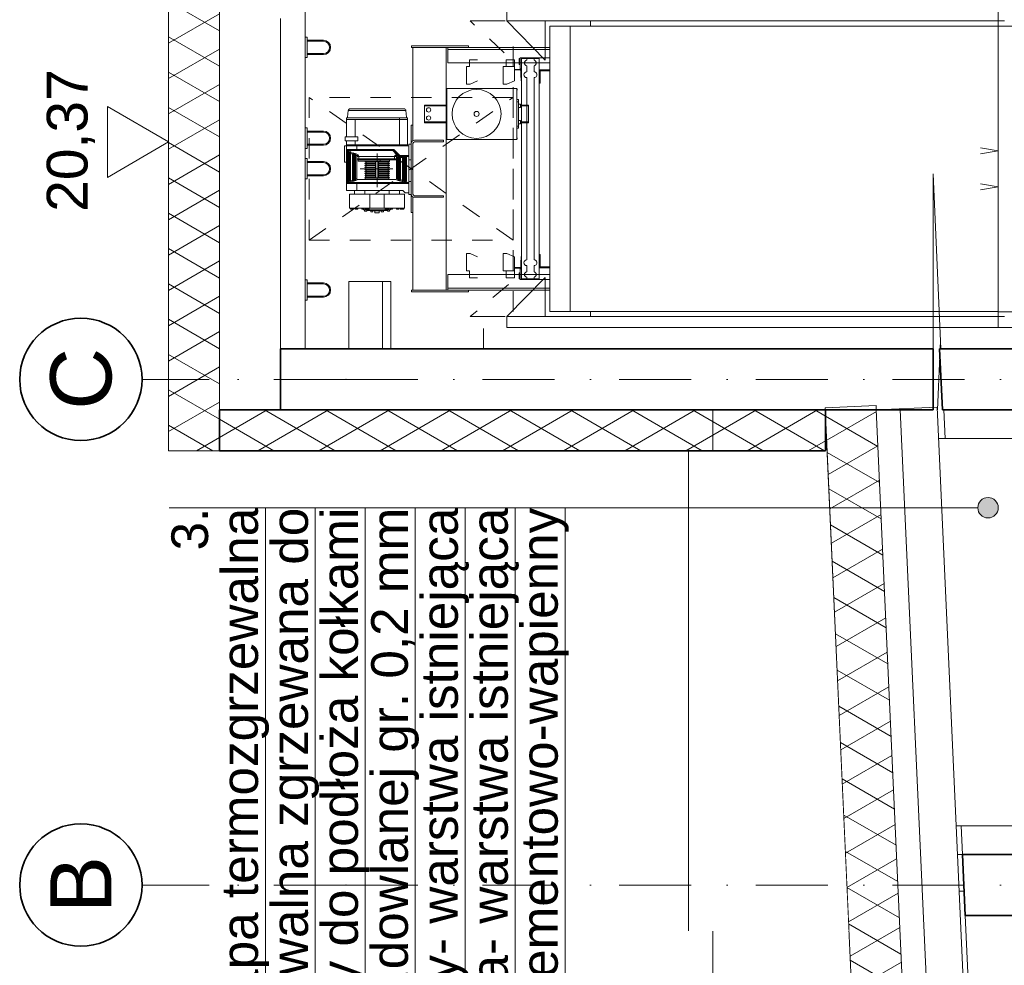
# Model space of a CAD drawing. Header units: millimetres. Extents: x -8078 to 241103, y -4319 to 602442.
# Tile 3 of 148: x 16590 to 21420, y 251738 to 256376. Entities that reach past the tile are written whole.
import ezdxf

# ---------------------------------------------------------------- set-up
doc = ezdxf.new("R2010")
doc.units = ezdxf.units.MM
doc.header["$MEASUREMENT"] = 0
doc.set_wipeout_variables(frame=1)
for name, pattern in [('DASHED', [2, 1, -1]), ('Kropki i Kreski', [6.702778, 3.527778, -1.763889, 0, -1.411111]), ('TRAZO_Y_PUNTO', [10.3, 5.15, -2.5, 0.15, -2.5]), ('Wipeout_Contour', [1000, 0, -1000])]:
    doc.linetypes.add(name, pattern=pattern)
for name, color, linetype in [('#podkład', 252, 'Continuous'), ('- A - ocieplenie', 7, 'Continuous'), ('2D - Ogólne', 7, 'Continuous'), ('2D - Rysunki i Obrazki', 7, 'Continuous'), ('Konstrukcja - Dach', 7, 'Continuous'), ('Konstrukcja - Siatka mod', 7, 'Continuous'), ('Konstrukcja - Stropy', 7, 'Continuous'), ('Konstrukcja - Ściany działowe', 7, 'Continuous'), ('Konstrukcja - Ściany nośne wew..P', 7, 'Continuous'), ('Konstrukcja - Ściany zewnętrzne', 7, 'Continuous'), ('Opisy - Etykiety', 7, 'Continuous'), ('Wymiarowanie - Ogólne', 7, 'Continuous')]:
    doc.layers.add(name, color=color, linetype=linetype)
doc.styles.add('STYL_AUTOMATYCZNY_11', font='txt')
doc.styles.add('STYL_AUTOMATYCZNY_2', font='arial.ttf')
doc.styles.add('STYL_AUTOMATYCZNY_3', font='txt')
pattern_1 = [(150, (-1702.6, 957497.23), (-75, -129.90381), []), (210, (-1702.6, 957497.23), (-75, 129.90381), [])]

# ---------------------------------------------------------------- blocks, each defined once
blk = doc.blocks.new('qqe433333')
at = {"layer": '- A - ocieplenie', "linetype": 'Continuous', "lineweight": 15}
h = blk.add_hatch(dxfattribs=at)
h.set_pattern_fill('Izolacja_miękka_0008', color=252, angle=90, style=0, pattern_type=2)
h.set_pattern_definition(pattern_1)
h.paths.add_polyline_path([(-21822.6, 675719.5), (-18850.4, 675719.5), (-18850.4, 675908.8), (-18850.9, 675919.5), (-21822.6, 675919.5)])
at = {"layer": 'Konstrukcja - Dach', "linetype": 'Continuous', "lineweight": 15}
h = blk.add_hatch(dxfattribs=at)
h.set_pattern_fill('Izolacja_miękka_0008', color=252, angle=90, style=0, pattern_type=2)
h.set_pattern_definition(pattern_1)
h.paths.add_polyline_path([(-18521.6, 668889.5), (-18521.6, 668689.5), (-18273.1, 668700.8), (-18600.9, 675919.5), (-18850.9, 675919.5), (-18531.7, 668889.5)])
at = {"layer": 'Konstrukcja - Stropy', "linetype": 'Continuous', "lineweight": 15}
h = blk.add_hatch(dxfattribs=at)
h.set_pattern_fill('Izolacja_miękka_0008', color=252, angle=90, style=0, pattern_type=2)
h.set_pattern_definition(pattern_1)
h.paths.add_polyline_path([(-21822.6, 675719.5), (-21822.6, 681669.5), (-22072.6, 681669.5), (-22072.6, 675719.5)])
at = {"layer": 'Opisy - Etykiety', "linetype": 'Continuous', "lineweight": 13}
blk.add_hatch(color=252, dxfattribs=at).paths.add_polyline_path([(-18052.8, 675390.2), (-18033.7, 675394), (-18017.5, 675404.8), (-18006.6, 675421), (-18002.8, 675440.2), (-18006.6, 675459.3), (-18017.5, 675475.5), (-18033.7, 675486.4), (-18052.8, 675490.2), (-18072, 675486.4), (-18088.2, 675475.5), (-18099, 675459.3), (-18102.8, 675440.2), (-18099, 675421), (-18088.2, 675404.8), (-18072, 675394)])
at = {"layer": '- A - ocieplenie', "color": 252, "linetype": 'Continuous', "lineweight": 35, "ltscale": 100}
for q in [(-21822.6, 675719.5), (-21522.6, 675919.5)]:
    blk.add_line((-21822.6, 675919.5), q, dxfattribs=at)
at = {"layer": '2D - Ogólne', "color": 252, "linetype": 'Continuous', "lineweight": 13, "ltscale": 100, "flags": 128}
blk.add_lwpolyline([(-19402.6, 668689.5), (-19402.6, 675919.5), (-18483.1, 675919.5), (-18151.6, 668689.5)], close=True, dxfattribs=at)
at = {"layer": '2D - Rysunki i Obrazki', "color": 252, "linetype": 'Continuous', "lineweight": 13, "ltscale": 100}
for p, q in [((-21402.6, 676219.5), (-21402.6, 677985.5)), ((-20412.6, 677881.5), (-20412.6, 677827.5)), ((-18002.6, 677827.5), (-18002.6, 677881.5)), ((-20592.6, 677827.5), (-20592.6, 677827.5)), ((-20592.6, 677827.5), (-20592.6, 677827.5)), ((-20592.6, 677827.5), (-20592.6, 677827.5)), ((-20592.6, 677827.5), (-20592.6, 677827.5)), ((-17972.6, 677827.5), (-20412.6, 677827.5)), ((-20224.6, 677635.5), (-20412.6, 677827.5)), ((-20412.6, 677827.5), (-20219.6, 677827.5)), ((-20219.6, 677827.5), (-20412.6, 677827.5)), ((-20412.6, 677827.5), (-20412.6, 677827.5)), ((-20391.6, 677827.5), (-20391.6, 677827.5)), ((-20391.6, 677827.5), (-20391.6, 677827.5)), ((-20391.6, 677827.5), (-20391.6, 677827.5)), ((-20224.6, 677635.5), (-20224.6, 677827.5)), ((-20219.6, 677827.5), (-20219.6, 677827.5)), ((-17926.6, 677802.5), (-20202.6, 677802.5)), ((-20202.6, 676402.5), (-20202.6, 677802.5)), ((-20102.6, 677802.5), (-20102.6, 676402.5)), ((-18002.6, 677827.5), (-20002.6, 677827.5)), ((-20002.6, 677827.5), (-20002.6, 677802.5)), ((-18002.6, 676377.5), (-18002.6, 677827.5)), ((-21392.6, 677747.5), (-21402.6, 677747.5)), ((-21402.6, 677747.5), (-21402.6, 677647.5)), ((-21392.6, 677747.5), (-21392.6, 677647.5)), ((-21312.6, 677732.5), (-21392.6, 677732.5)), ((-21312.6, 677727.5), (-21392.6, 677727.5)), ((-20880.6, 677705.4), (-20600.6, 677705.4)), ((-20880.6, 677697.4), (-20880.6, 677705.4)), ((-20600.6, 677705.4), (-20600.6, 677697.4)), ((-21392.6, 677667.5), (-21312.6, 677667.5)), ((-21312.6, 677662.5), (-21392.6, 677662.5)), ((-20202.6, 677697.4), (-20880.6, 677697.4)), ((-20873.6, 677697.4), (-20873.6, 677240.3)), ((-20710.6, 677697.4), (-20710.6, 676507.6)), ((-20702.6, 677621.4), (-20702.6, 677697.4)), ((-20202.6, 677687.9), (-20702.6, 677687.9)), ((-21392.6, 677647.5), (-21402.6, 677647.5)), ((-20202.6, 677621.4), (-20702.6, 677621.4)), ((-20376.3, 677637.4), (-20415.8, 677637.4)), ((-20415.8, 677637.4), (-20415.8, 677603.3)), ((-20376.3, 677533.8), (-20376.3, 677637.4)), ((-20352.5, 677643), (-20352.5, 677613)), ((-20347.5, 677643), (-20352.5, 677643)), ((-20347.5, 677613), (-20352.5, 677613)), ((-20347.5, 677646), (-20347.5, 677593)), ((-20202.6, 677646), (-20347.5, 677646)), ((-20254.6, 677643), (-20341.2, 677643)), ((-20340.6, 676562), (-20340.6, 677643)), ((-20315.6, 677643), (-20315.6, 677634.7)), ((-20315.6, 677607.3), (-20315.6, 677577.5)), ((-20279.6, 677634.7), (-20279.6, 677643)), ((-20279.6, 677577.5), (-20279.6, 677607.3)), ((-20254.6, 677643), (-20254.6, 676562)), ((-20202.6, 676559), (-20202.6, 677646)), ((-20431, 677603.3), (-20431, 677517.6)), ((-20376.3, 677603.3), (-20431, 677603.3)), ((-20376.3, 677590), (-20347.5, 677590)), ((-20376.3, 677587.5), (-20347.5, 677587.5)), ((-20347.5, 677593), (-20340.6, 677593)), ((-20345, 677585), (-20345, 677550)), ((-20342.5, 677589.6), (-20340.6, 677589.6)), ((-20342.5, 677589.6), (-20342.5, 677533)), ((-20202.6, 677588), (-20254.6, 677588)), ((-20202.6, 677583), (-20254.6, 677583)), ((-20249.5, 677523), (-20249.5, 677583)), ((-20431, 677517.6), (-20412.5, 677517.6)), ((-20376.3, 677533.8), (-20412.5, 677517.6)), ((-20345, 677550), (-20342.5, 677550)), ((-20342.5, 677533), (-20340.6, 677533)), ((-20315.6, 676655.5), (-20315.6, 677549.5)), ((-20279.6, 677549.5), (-20279.6, 676655.5)), ((-20249.5, 677523), (-20254.6, 677523)), ((-20706.6, 677496.4), (-20364.6, 677496.4)), ((-20706.6, 677246.4), (-20706.6, 677496.4)), ((-20364.6, 677496.4), (-20364.6, 677246.4)), ((-20361.6, 677494.4), (-20364.6, 677494.4)), ((-20361.6, 677488.4), (-20364.6, 677488.4)), ((-20361.6, 677488.4), (-20361.6, 677494.4)), ((-20816.6, 677414.4), (-20706.6, 677414.4)), ((-20816.6, 677414.4), (-20816.6, 677328.4)), ((-20364.6, 677441.4), (-20356.6, 677441.4)), ((-20356.6, 677431.4), (-20364.6, 677431.4)), ((-20356.6, 677301.4), (-20356.6, 677441.4)), ((-20346.6, 677419.9), (-20356.6, 677419.9)), ((-20346.6, 677419.9), (-20346.6, 677402.9)), ((-20346.6, 677414.4), (-20306.6, 677414.4)), ((-20306.6, 677414.4), (-20306.6, 677328.4)), ((-21191.5, 677387.4), (-21194.3, 677355.1)), ((-20907.9, 677387.4), (-21191.5, 677387.4)), ((-21181.5, 677396.5), (-20917.9, 677396.5)), ((-20904.9, 677355.1), (-20907.9, 677387.4)), ((-20706.6, 677410.4), (-20816.6, 677410.4)), ((-20346.6, 677402.9), (-20356.6, 677402.9)), ((-20306.6, 677410.4), (-20346.6, 677410.4)), ((-21199.6, 677351.5), (-21199.6, 677259.5)), ((-21199.6, 677351.5), (-20899.6, 677351.5)), ((-21199.6, 677344.5), (-20899.6, 677344.5)), ((-21156.6, 677344.5), (-21156.6, 677259.5)), ((-20939.6, 677351.5), (-20939.6, 677214.5)), ((-20899.6, 677351.5), (-20899.6, 677214.5)), ((-20881.6, 676888.4), (-20881.6, 677316.4)), ((-20881.6, 677316.4), (-20873.6, 677316.4)), ((-20816.6, 677332.4), (-20706.6, 677332.4)), ((-20706.6, 677328.4), (-20816.6, 677328.4)), ((-20346.6, 677339.9), (-20356.6, 677339.9)), ((-20346.6, 677322.9), (-20356.6, 677322.9)), ((-20346.6, 677322.9), (-20346.6, 677339.9)), ((-20346.6, 677332.4), (-20306.6, 677332.4)), ((-20306.6, 677328.4), (-20346.6, 677328.4)), ((-21392.6, 677302.5), (-21402.6, 677302.5)), ((-21402.6, 677302.5), (-21402.6, 677202.5)), ((-21392.6, 677302.5), (-21392.6, 677202.5)), ((-21312.6, 677287.5), (-21392.6, 677287.5)), ((-21312.6, 677282.5), (-21392.6, 677282.5)), ((-20364.6, 677311.4), (-20356.6, 677311.4)), ((-20356.6, 677301.4), (-20364.6, 677301.4)), ((-21392.6, 677222.5), (-21312.6, 677222.5)), ((-21205.6, 677259.5), (-21205.6, 677239.5)), ((-21205.6, 677259.5), (-21144.6, 677259.5)), ((-21205.6, 677239.5), (-21144.6, 677239.5)), ((-21199.6, 676995.9), (-21199.6, 677239.5)), ((-20899.6, 677219.5), (-21199.6, 677219.5)), ((-21156.6, 677239.5), (-21156.6, 677219.5)), ((-21144.6, 677259.5), (-21144.6, 677239.5)), ((-20894.6, 676975.6), (-20894.6, 677223.6)), ((-20894.6, 677223.6), (-20881.6, 677223.6)), ((-20873.6, 676978.4), (-20873.6, 677226.4)), ((-20865.6, 677242.4), (-20723.6, 677242.4)), ((-20723.6, 677234.4), (-20865.6, 677234.4)), ((-20723.6, 677242.4), (-20723.6, 677234.4)), ((-20710.6, 676507.6), (-20710.6, 677253.4)), ((-20364.6, 677246.4), (-20706.6, 677246.4)), ((-20361.6, 677254.4), (-20364.6, 677254.4)), ((-20361.6, 677248.4), (-20364.6, 677248.4)), ((-20361.6, 677248.4), (-20361.6, 677254.4)), ((-20340.6, 676672), (-20340.6, 677253.4)), ((-21392.6, 677202.5), (-21402.6, 677202.5)), ((-21312.6, 677217.5), (-21392.6, 677217.5)), ((-21209.6, 677134.5), (-21209.6, 677214.5)), ((-21209.6, 677214.5), (-20894.6, 677214.5)), ((-21199.6, 677196.9), (-20971.7, 677196.9)), ((-21192.1, 677186.9), (-21199.6, 677186.9)), ((-20972.7, 677191.9), (-21194.6, 677191.9)), ((-21194.6, 677035.9), (-21194.6, 677191.9)), ((-21192.1, 677186.9), (-21192.1, 677191.9)), ((-21190.2, 677191.4), (-21192.1, 677191.9)), ((-21190.2, 677191.4), (-21192.1, 677186.9)), ((-21189.6, 677185.8), (-21192.1, 677186.9)), ((-21187.7, 677190.4), (-21190.2, 677191.4)), ((-21189.6, 677185.8), (-21187.7, 677190.4)), ((-21189.6, 677035.9), (-21189.6, 677185.8)), ((-21184.7, 677180.5), (-21189.6, 677185.8)), ((-21177.6, 677184.7), (-21187.7, 677190.4)), ((-21184.6, 677180.2), (-21184.6, 677041.4)), ((-21179.6, 677177.9), (-21184.6, 677177.9)), ((-21177.6, 677182.4), (-21179.6, 677177.9)), ((-21179.6, 677177.9), (-21179.6, 677043.4)), ((-21179.6, 677177.9), (-21169.6, 677173.4)), ((-21177.6, 677182.4), (-21177.6, 677184.7)), ((-21167.6, 677178), (-21177.6, 677182.4)), ((-21167.6, 677178), (-21169.6, 677173.4)), ((-21159.6, 677173.4), (-21169.6, 677173.4)), ((-21169.6, 677047.3), (-21169.6, 677173.4)), ((-21167.7, 677180.5), (-21157.7, 677178)), ((-21167.6, 677178), (-21167.7, 677180.5)), ((-21164.6, 677045.1), (-21164.6, 677175.9)), ((-21157.7, 677178), (-21159.6, 677173.4)), ((-21159.6, 677173.4), (-21159.6, 677047.3)), ((-21154.6, 677171.4), (-21159.6, 677173.4)), ((-21157.7, 677178), (-21152.8, 677175.9)), ((-21152.8, 677175.9), (-21154.6, 677171.4)), ((-21154.6, 677049.1), (-21154.6, 677171.4)), ((-21154.6, 677171.4), (-21149.6, 677165.5)), ((-21152.8, 677175.9), (-21142.7, 677170.1)), ((-21149.6, 677191.9), (-21149.6, 677214.5)), ((-20972.7, 677191.9), (-20954.1, 677172.1)), ((-20971.7, 677191.9), (-20971.7, 677196.9)), ((-20968.1, 677190.4), (-20964.6, 677193.9)), ((-20941.1, 677163.3), (-20968.1, 677190.4)), ((-20964.6, 677193.9), (-20937.5, 677166.9)), ((-20954.1, 677172.1), (-20961.5, 677167.8)), ((-20954.1, 677172.1), (-20954.2, 677172)), ((-20949.1, 677171.4), (-20954.1, 677172.1)), ((-20949.6, 677163.4), (-20954.1, 677172.1)), ((-20202.6, 676402.5), (-20202.6, 677190.5)), ((-18090.1, 677205.1), (-18002.6, 677190.5)), ((-18002.6, 677190.5), (-18090.1, 677175.9)), ((-18002.6, 676402.5), (-18002.6, 677190.5)), ((-21392.6, 677152.5), (-21402.6, 677152.5)), ((-21402.6, 677152.5), (-21402.6, 677052.5)), ((-21392.6, 677152.5), (-21392.6, 677052.5)), ((-21312.6, 677137.5), (-21392.6, 677137.5)), ((-21312.6, 677132.5), (-21392.6, 677132.5)), ((-21199.6, 677134.5), (-21209.6, 677134.5)), ((-21149.6, 677165.5), (-21149.6, 677054.2)), ((-20954.6, 677163.2), (-21149.6, 677163.2)), ((-21149.6, 677151.5), (-20954.6, 677151.5)), ((-21142.7, 677170.1), (-21142.6, 677167.8)), ((-21142.1, 677146.5), (-21142.1, 677140.5)), ((-20961.6, 677146.5), (-21142.1, 677146.5)), ((-21035.2, 677140.5), (-21142.1, 677140.5)), ((-21141.1, 677147.9), (-21139.7, 677151.5)), ((-21139.7, 677163.2), (-21139.7, 677151.5)), ((-21110.1, 677140.5), (-21110.1, 677139.3)), ((-21110.1, 677129.7), (-21110.1, 677129.3)), ((-21109.7, 677138.8), (-21106.5, 677138)), ((-21106.5, 677131), (-21109.7, 677130.1)), ((-21109.7, 677128.8), (-21106.5, 677128)), ((-21106.5, 677138), (-21056.6, 677138)), ((-21106.5, 677131), (-21056.6, 677131)), ((-21106.5, 677128), (-21056.6, 677128)), ((-21056.6, 677138), (-21056.6, 677065.5)), ((-21042.6, 677138), (-21056.6, 677138)), ((-21042.6, 677065.5), (-21042.6, 677138)), ((-21042.6, 677138), (-20992.7, 677138)), ((-21042.6, 677131), (-20992.7, 677131)), ((-21042.6, 677128), (-20992.7, 677128)), ((-21035.4, 677144.5), (-20990.1, 677144.5)), ((-21035.2, 677140.5), (-21035.2, 677146.5)), ((-21007.1, 677144.5), (-21007.1, 677146.5)), ((-20992.7, 677138), (-20989.5, 677138.8)), ((-20989.5, 677130.1), (-20992.7, 677131)), ((-20992.7, 677128), (-20989.5, 677128.8)), ((-20989.1, 677143.5), (-20990.1, 677144.5)), ((-20989.1, 677139.3), (-20989.1, 677143.5)), ((-20989.1, 677129.3), (-20989.1, 677129.7)), ((-20964.2, 677151.5), (-20964.2, 677163.2)), ((-20964.2, 677151.5), (-20963.4, 677148.6)), ((-20963.4, 677148.6), (-20961.6, 677146.5)), ((-20954.6, 677054.5), (-20954.6, 677163.4)), ((-20954.6, 677163.4), (-20949.6, 677163.4)), ((-20949.6, 677163.4), (-20949.6, 677050.8)), ((-20904.6, 677156.9), (-20944.6, 677156.9)), ((-20944.6, 677049.1), (-20944.6, 677156.9)), ((-20941.1, 677163.3), (-20937.5, 677166.9)), ((-20939.6, 677156.9), (-20939.6, 677047)), ((-20937.5, 677166.9), (-20894.6, 677166.9)), ((-20937.5, 677161.9), (-20937.5, 677166.9)), ((-20894.6, 677161.9), (-20937.5, 677161.9)), ((-20934.6, 677161.9), (-20934.6, 677049.2)), ((-20924.6, 677045.4), (-20924.6, 677161.9)), ((-20919.6, 677043.3), (-20919.6, 677156.9)), ((-20914.6, 677161.9), (-20914.6, 677035.9)), ((-20909.6, 677035.9), (-20909.6, 677161.9)), ((-20904.6, 677156.9), (-20904.6, 677040.9)), ((-20894.6, 677145.6), (-20881.6, 677145.6)), ((-21110.1, 677119.7), (-21110.1, 677119.3)), ((-21110.1, 677109.7), (-21110.1, 677109.3)), ((-21110.1, 677099.7), (-21110.1, 677099.3)), ((-21110.1, 677089.7), (-21110.1, 677089.3)), ((-21110.1, 677079.7), (-21110.1, 677079.3)), ((-21106.5, 677121), (-21109.7, 677120.1)), ((-21109.7, 677118.8), (-21106.5, 677118)), ((-21106.5, 677111), (-21109.7, 677110.1)), ((-21109.7, 677108.8), (-21106.5, 677108)), ((-21106.5, 677101), (-21109.7, 677100.1)), ((-21109.7, 677098.8), (-21106.5, 677098)), ((-21106.5, 677091), (-21109.7, 677090.1)), ((-21109.7, 677088.8), (-21106.5, 677088)), ((-21106.5, 677081), (-21109.7, 677080.1)), ((-21109.7, 677078.8), (-21106.5, 677078)), ((-21106.5, 677121), (-21056.6, 677121)), ((-21106.5, 677118), (-21056.6, 677118)), ((-21106.5, 677111), (-21056.6, 677111)), ((-21106.5, 677108), (-21056.6, 677108)), ((-21106.5, 677101), (-21056.6, 677101)), ((-21106.5, 677098), (-21056.6, 677098)), ((-21106.5, 677091), (-21056.6, 677091)), ((-21106.5, 677088), (-21056.6, 677088)), ((-21106.5, 677081), (-21056.6, 677081)), ((-21106.5, 677078), (-21056.6, 677078)), ((-21042.6, 677121), (-20992.7, 677121)), ((-21042.6, 677118), (-20992.7, 677118)), ((-21042.6, 677111), (-20992.7, 677111)), ((-21042.6, 677108), (-20992.7, 677108)), ((-21042.6, 677101), (-20992.7, 677101)), ((-21042.6, 677098), (-20992.7, 677098)), ((-21042.6, 677091), (-20992.7, 677091)), ((-21042.6, 677088), (-20992.7, 677088)), ((-21042.6, 677081), (-20992.7, 677081)), ((-21042.6, 677078), (-20992.7, 677078)), ((-20989.5, 677120.1), (-20992.7, 677121)), ((-20992.7, 677118), (-20989.5, 677118.8)), ((-20989.5, 677110.1), (-20992.7, 677111)), ((-20992.7, 677108), (-20989.5, 677108.8)), ((-20989.5, 677100.1), (-20992.7, 677101)), ((-20992.7, 677098), (-20989.5, 677098.8)), ((-20989.5, 677090.1), (-20992.7, 677091)), ((-20992.7, 677088), (-20989.5, 677088.8)), ((-20989.5, 677080.1), (-20992.7, 677081)), ((-20992.7, 677078), (-20989.5, 677078.8)), ((-20989.1, 677119.3), (-20989.1, 677119.7)), ((-20989.1, 677109.3), (-20989.1, 677109.7)), ((-20989.1, 677099.3), (-20989.1, 677099.7)), ((-20989.1, 677089.3), (-20989.1, 677089.7)), ((-20989.1, 677079.3), (-20989.1, 677079.7)), ((-20710.6, 676507.6), (-20710.6, 677085.4)), ((-21392.6, 677052.5), (-21402.6, 677052.5)), ((-21392.6, 677072.5), (-21312.6, 677072.5)), ((-21312.6, 677067.5), (-21392.6, 677067.5)), ((-20894.6, 677030.9), (-21199.6, 677030.9)), ((-21184.8, 677040.9), (-21194.6, 677040.9)), ((-21194.6, 677035.9), (-20894.6, 677035.9)), ((-21184.6, 677043.4), (-21179.6, 677043.4)), ((-21179.8, 677035.8), (-21177.9, 677036.8)), ((-21169.6, 677047.3), (-21179.6, 677043.4)), ((-21177.8, 677038.8), (-21179.6, 677043.4)), ((-21177.8, 677038.8), (-21177.9, 677036.8)), ((-21177.8, 677038.8), (-21167.8, 677042.6)), ((-21169.6, 677047.3), (-21164.6, 677047.3)), ((-21167.8, 677042.6), (-21169.6, 677047.3)), ((-21167.9, 677040.5), (-21157.9, 677042.7)), ((-21167.9, 677040.5), (-21167.8, 677042.6)), ((-21159.6, 677047.3), (-21164.6, 677045.1)), ((-21154.6, 677049.1), (-21159.6, 677047.3)), ((-21157.9, 677042.7), (-21159.6, 677047.3)), ((-21153, 677044.4), (-21157.9, 677042.7)), ((-21149.6, 677054.2), (-21154.6, 677049.1)), ((-21153, 677044.4), (-21154.6, 677049.1)), ((-21153, 677044.4), (-21143.2, 677049.5)), ((-21149.6, 676995.9), (-21149.6, 677035.9)), ((-21144.6, 677049.5), (-20959.6, 677049.5)), ((-21110.1, 677069.7), (-21110.1, 677069.3)), ((-21110.1, 677059.7), (-21110.1, 677059)), ((-21110.1, 677059), (-21108.6, 677058.3)), ((-21106.5, 677071), (-21109.7, 677070.1)), ((-21109.7, 677068.8), (-21106.5, 677068)), ((-21106.5, 677061), (-21109.7, 677060.1)), ((-21108.6, 677058.3), (-21056.6, 677058.3)), ((-21107.7, 677057.1), (-21107.2, 677052.3)), ((-21106.5, 677071), (-21056.6, 677071)), ((-21106.5, 677068), (-21056.6, 677068)), ((-21106.5, 677061), (-21056.6, 677061)), ((-20993.4, 677051), (-21105.7, 677051)), ((-21056.6, 677065.5), (-21056.6, 677058)), ((-21056.6, 677058), (-21056.1, 677057.5)), ((-21043.1, 677057.5), (-21056.1, 677057.5)), ((-21042.6, 677058), (-21043.1, 677057.5)), ((-21042.6, 677071), (-20992.7, 677071)), ((-21042.6, 677068), (-20992.7, 677068)), ((-21042.6, 677065.5), (-21042.6, 677065.5)), ((-21042.6, 677065.5), (-21042.6, 677058)), ((-21042.6, 677061), (-20992.7, 677061)), ((-21042.6, 677058.3), (-20990.6, 677058.3)), ((-20989.5, 677070.1), (-20992.7, 677071)), ((-20992.7, 677068), (-20989.5, 677068.8)), ((-20989.5, 677060.1), (-20992.7, 677061)), ((-20992, 677052.3), (-20991.5, 677057.1)), ((-20990.6, 677058.3), (-20989.1, 677059)), ((-20989.1, 677069.3), (-20989.1, 677069.7)), ((-20989.1, 677059), (-20989.1, 677059.7)), ((-20951.2, 677046.2), (-20959.6, 677049.5)), ((-20949.6, 677050.8), (-20954.6, 677054.7)), ((-20949.6, 677050.8), (-20951.2, 677046.2)), ((-20946.2, 677044.4), (-20951.2, 677046.2)), ((-20944.6, 677049.1), (-20949.6, 677050.8)), ((-20944.6, 677049.1), (-20946.2, 677044.4)), ((-20936.3, 677042.3), (-20946.2, 677044.4)), ((-20944.6, 677049.1), (-20939.6, 677047)), ((-20939.6, 677049.2), (-20934.6, 677049.2)), ((-20934.6, 677049.2), (-20936.4, 677044.6)), ((-20926.4, 677040.7), (-20936.4, 677044.6)), ((-20936.4, 677044.6), (-20936.3, 677042.3)), ((-20924.6, 677045.4), (-20934.6, 677049.2)), ((-20924.6, 677045.4), (-20926.4, 677040.7)), ((-20926.3, 677038.6), (-20926.4, 677040.7)), ((-20922.5, 677036.2), (-20926.3, 677038.6)), ((-20924.6, 677045.4), (-20919.6, 677045.4)), ((-20922.5, 677036.2), (-20921.4, 677035.9)), ((-20917.7, 677040.9), (-20919.6, 677043.3)), ((-20904.6, 677040.9), (-20917.7, 677040.9)), ((-20894.6, 677040.6), (-20881.6, 677040.6)), ((-18090.1, 677029.1), (-18002.6, 677014.5)), ((-20924.9, 676995.9), (-21199.6, 676995.9)), ((-20914.6, 676977.9), (-21184.6, 676977.9)), ((-21184.6, 676977.9), (-21184.6, 676909.8)), ((-21159.8, 676995.9), (-21159.8, 676977.9)), ((-21109.3, 676977.9), (-21109.3, 676995.9)), ((-21084.6, 676977.9), (-21084.6, 676909.8)), ((-21014.6, 676977.9), (-21014.6, 676909.8)), ((-20989.8, 676995.9), (-20989.8, 676977.9)), ((-20939.3, 676977.9), (-20939.3, 676995.9)), ((-20914.1, 676985.7), (-20921.1, 676994.1)), ((-20914.6, 676977.9), (-20914.6, 676909.8)), ((-20910.3, 676983.9), (-20894.6, 676983.9)), ((-20102.6, 676402.5), (-20102.6, 677014.5)), ((-18002.6, 677014.5), (-18090.1, 676999.9)), ((-18002.6, 676402.5), (-18002.6, 677014.5)), ((-20894.6, 676975.6), (-20881.6, 676975.6)), ((-20873.6, 676964.5), (-20873.6, 676507.4)), ((-20865.6, 676970.4), (-20723.6, 676970.4)), ((-20723.6, 676962.4), (-20865.6, 676962.4)), ((-20723.6, 676970.4), (-20723.6, 676962.4)), ((-21184.6, 676909.8), (-20914.6, 676909.8)), ((-21180.6, 676904.8), (-21180.6, 676909.8)), ((-21180.6, 676904.8), (-21163.6, 676904.8)), ((-21163.6, 676904.8), (-21163.6, 676909.8)), ((-21157.1, 676904.5), (-21157.1, 676909.8)), ((-21157.1, 676904.5), (-21144.1, 676904.5)), ((-21144.1, 676909.8), (-21144.1, 676904.5)), ((-21125.1, 676904.5), (-21125.1, 676909.8)), ((-21125.1, 676904.5), (-21112.1, 676904.5)), ((-21115.6, 676904.5), (-21115.6, 676901.8)), ((-20984.6, 676900.8), (-21114.6, 676900.8)), ((-21112.1, 676909.8), (-21112.1, 676904.5)), ((-21111.9, 676899.7), (-21111.2, 676899.2)), ((-21111.2, 676899.2), (-21111.2, 676895.3)), ((-21111.2, 676899.2), (-21111.2, 676899.2)), ((-21111.2, 676895.3), (-21110.6, 676894.2)), ((-21100.6, 676894.2), (-21110.6, 676894.2)), ((-21105.6, 676904.8), (-21105.6, 676909.8)), ((-21105.6, 676904.8), (-21088.6, 676904.8)), ((-21100.6, 676894.2), (-21100, 676895.3)), ((-21100, 676899.2), (-21099.3, 676899.7)), ((-21100, 676899.2), (-21100, 676899.2)), ((-21100, 676899.2), (-21100, 676895.3)), ((-21096.8, 676900.8), (-21096.8, 676897.8)), ((-21096.8, 676897.8), (-21064.3, 676897.8)), ((-21088.6, 676904.8), (-21088.6, 676909.8)), ((-21081.6, 676896.7), (-21080.6, 676896.1)), ((-21080.6, 676896.1), (-21080.7, 676891.2)), ((-21080.7, 676891.2), (-21070, 676891.2)), ((-21070, 676896.1), (-21069, 676896.7)), ((-21070, 676896.1), (-21070, 676891.2)), ((-21064.3, 676896.3), (-21064.3, 676900.8)), ((-21034.9, 676896.3), (-21064.3, 676896.3)), ((-21060, 676896.3), (-21060, 676886.8)), ((-21039.2, 676886.8), (-21060, 676886.8)), ((-21039.2, 676886.8), (-21039.2, 676896.3)), ((-21034.9, 676896.3), (-21034.9, 676900.8)), ((-21002.4, 676897.8), (-21034.9, 676897.8)), ((-21030.2, 676896.7), (-21028.9, 676896.1)), ((-21028.9, 676896.1), (-21028.9, 676891.2)), ((-21028.9, 676891.2), (-21018.8, 676891.2)), ((-21018.8, 676896.1), (-21017.6, 676896.7)), ((-21018.8, 676896.1), (-21018.8, 676891.2)), ((-21010.6, 676904.8), (-21010.6, 676909.8)), ((-21010.6, 676904.8), (-20993.6, 676904.8)), ((-21002.4, 676897.8), (-21002.4, 676900.8)), ((-20999.9, 676899.7), (-20999.2, 676899.2)), ((-20999.2, 676899.2), (-20999.2, 676895.3)), ((-20999.2, 676899.2), (-20999.2, 676899.2)), ((-20999.2, 676895.3), (-20998.6, 676894.2)), ((-20988.6, 676894.2), (-20998.6, 676894.2)), ((-20993.6, 676904.8), (-20993.6, 676909.8)), ((-20988.6, 676894.2), (-20988, 676895.3)), ((-20988, 676899.2), (-20987.3, 676899.7)), ((-20988, 676899.2), (-20988, 676899.2)), ((-20988, 676899.2), (-20988, 676895.3)), ((-20987.1, 676909.8), (-20987.1, 676904.5)), ((-20987.1, 676904.5), (-20974.1, 676904.5)), ((-20983.6, 676901.8), (-20983.6, 676904.5)), ((-20974.1, 676909.8), (-20974.1, 676904.5)), ((-20955.1, 676909.8), (-20955.1, 676904.5)), ((-20955.1, 676904.5), (-20942.1, 676904.5)), ((-20942.1, 676909.8), (-20942.1, 676904.5)), ((-20935.6, 676904.8), (-20935.6, 676909.8)), ((-20935.6, 676904.8), (-20918.6, 676904.8)), ((-20918.6, 676904.8), (-20918.6, 676909.8)), ((-20873.6, 676888.4), (-20881.6, 676888.4)), ((-20431, 676687.4), (-20412.5, 676687.4)), ((-20431, 676601.7), (-20431, 676687.4)), ((-20376.3, 676671.1), (-20412.5, 676687.4)), ((-20376.3, 676671.1), (-20376.3, 676567.6)), ((-20345, 676655), (-20342.5, 676655)), ((-20345, 676620), (-20345, 676655)), ((-20342.5, 676616.5), (-20342.5, 676672)), ((-20342.5, 676672), (-20340.6, 676672)), ((-20254.6, 676682), (-20249.5, 676682)), ((-20249.5, 676682), (-20249.5, 676622)), ((-20376.3, 676601.7), (-20431, 676601.7)), ((-20415.8, 676567.6), (-20415.8, 676601.7)), ((-20376.3, 676617.5), (-20347.5, 676617.5)), ((-20376.3, 676615), (-20347.5, 676615)), ((-20352.5, 676562), (-20352.5, 676592)), ((-20352.5, 676592), (-20347.5, 676592)), ((-20347.5, 676612), (-20340.6, 676612)), ((-20347.5, 676559), (-20347.5, 676612)), ((-20342.5, 676616.5), (-20340.6, 676616.5)), ((-20315.6, 676597.7), (-20315.6, 676627.5)), ((-20279.6, 676627.5), (-20279.6, 676597.7)), ((-20254.6, 676622), (-20252.5, 676622)), ((-20254.6, 676622), (-20202.6, 676622)), ((-20202.6, 676617), (-20254.6, 676617)), ((-20249.5, 676622), (-20252.5, 676622)), ((-21392.6, 676557.5), (-21402.6, 676557.5)), ((-21402.6, 676557.5), (-21402.6, 676457.5)), ((-21392.6, 676557.5), (-21392.6, 676457.5)), ((-20982.6, 676549.5), (-21187.6, 676549.5)), ((-21187.6, 676549.5), (-21187.6, 676219.5)), ((-20982.6, 676549.5), (-21187.6, 676549.5)), ((-21187.6, 676549.5), (-21187.6, 676219.5)), ((-21022.6, 676219.5), (-21022.6, 676549.5)), ((-21022.6, 676219.5), (-21022.6, 676549.5)), ((-20982.6, 676549.5), (-20982.6, 676219.5)), ((-20982.6, 676549.5), (-20982.6, 676219.5)), ((-20202.6, 676583.6), (-20702.6, 676583.6)), ((-20702.6, 676583.6), (-20702.6, 676507.6)), ((-20376.3, 676567.6), (-20415.8, 676567.6)), ((-20224.6, 676569.5), (-20412.6, 676377.5)), ((-20347.5, 676562), (-20352.5, 676562)), ((-20202.6, 676559), (-20347.5, 676559)), ((-20340.6, 676562), (-20254.6, 676562)), ((-20334.6, 676562), (-20340.6, 676562)), ((-20334.6, 676562), (-20332.6, 676562)), ((-20315.6, 676562), (-20315.6, 676570.3)), ((-20279.6, 676570.3), (-20279.6, 676562)), ((-20224.6, 676569.5), (-20224.6, 676377.5)), ((-21312.6, 676542.5), (-21392.6, 676542.5)), ((-21312.6, 676537.5), (-21392.6, 676537.5)), ((-20202.6, 676507.6), (-20880.6, 676507.6)), ((-20880.6, 676507.6), (-20880.6, 676499.6)), ((-20880.6, 676499.6), (-20600.6, 676499.6)), ((-20202.6, 676517.1), (-20702.6, 676517.1)), ((-20600.6, 676499.6), (-20600.6, 676507.6)), ((-21392.6, 676457.5), (-21402.6, 676457.5)), ((-21392.6, 676477.5), (-21312.6, 676477.5)), ((-21312.6, 676472.5), (-21392.6, 676472.5)), ((-20202.6, 676402.5), (-18002.6, 676402.5)), ((-20002.6, 676402.5), (-20002.6, 676377.5)), ((-17926.6, 676401.5), (-18002.6, 676401.5)), ((-20592.6, 676377.5), (-20592.6, 676377.5)), ((-20592.6, 676377.5), (-20592.6, 676377.5)), ((-20592.6, 676377.5), (-20592.6, 676377.5)), ((-20592.6, 676377.5), (-20592.6, 676377.5)), ((-17972.6, 676377.5), (-20412.6, 676377.5)), ((-20412.6, 676323.5), (-20412.6, 676377.5)), ((-20412.6, 676377.5), (-20219.6, 676377.5)), ((-20219.6, 676377.5), (-20412.6, 676377.5)), ((-20412.6, 676377.5), (-20412.6, 676377.5)), ((-20391.6, 676377.5), (-20391.6, 676377.5)), ((-20391.6, 676377.5), (-20391.6, 676377.5)), ((-20391.6, 676377.5), (-20391.6, 676377.5)), ((-20219.6, 676377.5), (-20219.6, 676377.5)), ((-20002.6, 676377.5), (-18002.6, 676377.5)), ((-18002.6, 676377.5), (-18002.6, 676323.5)), ((-20527.6, 676219.5), (-20527.6, 676319.5)), ((-17972.6, 676323.5), (-20412.6, 676323.5)), ((-17254.6, 676323.5), (-20412.6, 676323.5)), ((-21187.6, 676219.5), (-20982.6, 676219.5)), ((-21187.6, 676219.5), (-20982.6, 676219.5)), ((-20202.6, 676219.5), (-20202.6, 676219.5))]:
    blk.add_line(p, q, dxfattribs=at)
at = {"layer": '2D - Rysunki i Obrazki', "color": 252, "linetype": 'DASHED', "lineweight": 13, "ltscale": 100}
for p, q in [((-20425.6, 677670.5), (-20592.6, 677827.5)), ((-20420.6, 677827.5), (-20592.6, 677827.5)), ((-20592.6, 677827.5), (-20420.6, 677827.5)), ((-20382.6, 676402.5), (-20382.6, 677802.5)), ((-20595.8, 677637.4), (-20595.8, 677603.3)), ((-20556.3, 677637.4), (-20595.8, 677637.4)), ((-20595.8, 677603.3), (-20611, 677603.3)), ((-20611, 677603.3), (-20611, 677517.6)), ((-20611, 677517.6), (-20592.5, 677517.6)), ((-20556.3, 677533.8), (-20592.5, 677517.6)), ((-20382.6, 677452.5), (-21382.6, 677452.5)), ((-21382.6, 677452.5), (-21382.6, 676752.5)), ((-20382.6, 676752.5), (-21382.6, 677452.5)), ((-21382.6, 676752.5), (-20382.6, 677452.5)), ((-20382.6, 676752.5), (-20382.6, 677452.5)), ((-21382.6, 676752.5), (-20382.6, 676752.5)), ((-20611, 676601.7), (-20611, 676687.4)), ((-20611, 676687.4), (-20592.5, 676687.4)), ((-20556.3, 676671.1), (-20592.5, 676687.4)), ((-20595.8, 676601.7), (-20611, 676601.7)), ((-20595.8, 676567.6), (-20595.8, 676601.7)), ((-20556.3, 676567.6), (-20595.8, 676567.6)), ((-20404.6, 676534.5), (-20592.6, 676377.5)), ((-20420.6, 676377.5), (-20592.6, 676377.5)), ((-20592.6, 676377.5), (-20420.6, 676377.5))]:
    blk.add_line(p, q, dxfattribs=at)
at = {"layer": '2D - Rysunki i Obrazki', "color": 252, "linetype": 'TRAZO_Y_PUNTO', "lineweight": 13, "ltscale": 100}
for p, q in [((-21049.6, 677177.9), (-21049.6, 677012.9)), ((-21132.6, 677102.5), (-20972.6, 677102.5))]:
    blk.add_line(p, q, dxfattribs=at)
at = {"layer": '2D - Rysunki i Obrazki', "color": 252, "linetype": 'Continuous', "lineweight": 13, "ltscale": 100}
for centre, radius in [((-20561.6, 677371.4), 120), ((-20796.6, 677391.4), 10.6), ((-20561.6, 677371.4), 12.5), ((-20796.6, 677351.4), 10.6)]:
    blk.add_circle(centre, radius, dxfattribs=at)
for centre, radius, start, end in [((-21312.6, 677697.5), 35, 270, 90), ((-21312.6, 677697.5), 30, 270, 90), ((-20312.6, 677621), 14, 102.373, 257.6257), ((-20282.6, 677621), 14, 282.372, 77.6268), ((-20347.5, 677585), 5, 0, 90), ((-20347.5, 677585), 2.5, 0, 90), ((-20315.6, 677563.5), 14, 90.0233, 269.9755), ((-20279.6, 677563.5), 14, 269.9755, 90.0233), ((-21181.4, 677386.4), 10, 90, 174.6855), ((-20917.9, 677386.5), 10, 5.3145, 90), ((-21198.3, 677355.5), 4, 270, 354.6855), ((-20900.9, 677355.5), 4, 185.3145, 270), ((-21312.6, 677252.5), 35, 270, 90), ((-21312.6, 677252.5), 30, 270, 90), ((-20865.6, 677226.4), 16, 90, 180), ((-20865.6, 677226.4), 8, 90, 180), ((-21194.6, 677196.9), 5, 180, 270), ((-21179.6, 677180.1), 5, 67.0278, 179.6294), ((-21179.6, 677177.9), 5, 66.1389, 179.9426), ((-21169.5, 677175.9), 4.95, 0.1441, 67.6617), ((-20971.6, 677190.3), 1.61, 91.7895, 133.0293), ((-20971.7, 677186.9), 10, 45, 90), ((-20971.7, 677186.9), 5, 45, 90), ((-21312.6, 677102.5), 35, 270, 90), ((-21312.6, 677102.5), 30, 270, 90), ((-21144.6, 677163.2), 5, 66.7081, 179.7399), ((-21144.6, 677144.3), 5, 45.7429, 180), ((-21144.8, 677163.3), 5.01, 359.5842, 64.7808), ((-21137.6, 677151.5), 5, 225.4505, 270), ((-21109.6, 677139.3), 0.5, 180, 255), ((-21109.6, 677129.7), 0.5, 105, 180), ((-21109.6, 677129.3), 0.5, 180, 255), ((-21107.4, 677134.5), 3.6, 285, 75), ((-21107.4, 677124.5), 3.6, 285, 75), ((-20991.7, 677134.5), 3.6, 105, 255), ((-20991.7, 677124.5), 3.6, 105, 255), ((-20989.6, 677139.3), 0.5, 285, 0), ((-20989.6, 677129.7), 0.5, 0, 75), ((-20989.6, 677129.3), 0.5, 285, 0), ((-20959.2, 677163.3), 5.03, 117.3199, 181.0746), ((-20961.6, 677151.5), 5, 270, 280.6016), ((-20959.6, 677163.2), 4.99, 0.6586, 112.1031), ((-20959.6, 677141.7), 5, 359.9999, 102.452), ((-20934.6, 677156.9), 10, 135, 180), ((-20937.5, 677166.9), 5, 225, 270), ((-20934.6, 677156.9), 5, 90, 180), ((-20924.6, 677156.9), 5, 0, 90), ((-20899.6, 677156.9), 5, 90, 180), ((-21109.6, 677119.7), 0.5, 105, 180), ((-21109.6, 677119.3), 0.5, 180, 255), ((-21109.6, 677109.7), 0.5, 105, 180), ((-21109.6, 677109.3), 0.5, 180, 255), ((-21109.6, 677099.7), 0.5, 105, 180), ((-21109.6, 677099.3), 0.5, 180, 255), ((-21109.6, 677089.7), 0.5, 105, 180), ((-21109.6, 677089.3), 0.5, 180, 255), ((-21109.6, 677079.7), 0.5, 105, 180), ((-21109.6, 677079.3), 0.5, 180, 255), ((-21107.4, 677114.5), 3.6, 285, 75), ((-21107.4, 677104.5), 3.6, 285, 75), ((-21107.4, 677094.5), 3.6, 285, 75), ((-21107.4, 677084.5), 3.6, 285, 75), ((-21107.4, 677074.5), 3.6, 285, 75), ((-20991.7, 677114.5), 3.6, 105, 255), ((-20991.7, 677104.5), 3.6, 105, 255), ((-20991.7, 677094.5), 3.6, 105, 255), ((-20991.7, 677084.5), 3.6, 105, 255), ((-20991.7, 677074.5), 3.6, 105, 255), ((-20989.6, 677119.7), 0.5, 0, 75), ((-20989.6, 677119.3), 0.5, 285, 0), ((-20989.6, 677109.7), 0.5, 0, 75), ((-20989.6, 677109.3), 0.5, 285, 0), ((-20989.6, 677099.7), 0.5, 0, 75), ((-20989.6, 677099.3), 0.5, 285, 0), ((-20989.6, 677089.7), 0.5, 0, 75), ((-20989.6, 677089.3), 0.5, 285, 0), ((-20989.6, 677079.7), 0.5, 0, 75), ((-20989.6, 677079.3), 0.5, 285, 0), ((-21194.6, 677030.9), 5, 90, 180), ((-21179.6, 677041.5), 5, 180.2722, 290.3295), ((-21169.6, 677045.1), 4.96, 289.8134, 359.8795), ((-21144.6, 677054.5), 5, 180, 270), ((-21109.6, 677069.7), 0.5, 105, 180), ((-21109.6, 677069.3), 0.5, 180, 255), ((-21109.6, 677059.7), 0.5, 105, 180), ((-21109.2, 677057), 1.5, 6, 66.0824), ((-21105.7, 677052.5), 1.5, 186, 270), ((-21107.4, 677064.5), 3.6, 285, 75), ((-20991.7, 677064.5), 3.6, 105, 255), ((-20993.4, 677052.5), 1.5, 270, 354), ((-20990, 677057), 1.5, 113.9176, 174), ((-20989.6, 677069.7), 0.5, 0, 75), ((-20989.6, 677069.3), 0.5, 285, 0), ((-20989.6, 677059.7), 0.5, 0, 75), ((-20959.6, 677054.5), 5, 270, 0), ((-20934.6, 677049.2), 4.99, 180.0195, 249.0002), ((-20934.6, 677047), 4.96, 180.1305, 250.3012), ((-20924.6, 677043.3), 5, 249.7386, 359.7081), ((-20899.6, 677040.9), 5, 180, 270), ((-20924.9, 676990.9), 5, 39.81, 90), ((-20910.3, 676988.9), 5, 219.81, 270), ((-20865.6, 676978.4), 16, 180, 270), ((-20865.6, 676978.4), 8, 180, 270), ((-21114.6, 676901.8), 1, 180, 270), ((-21111.7, 676900.3), 0.567, 90, 250), ((-21099.5, 676900.3), 0.567, 290, 90), ((-21081.4, 676897.3), 0.567, 90, 250), ((-21069.2, 676897.3), 0.567, 290, 90), ((-21030, 676897.3), 0.567, 90, 250), ((-21017.8, 676897.3), 0.567, 290, 90), ((-20999.7, 676900.3), 0.567, 90, 250), ((-20987.5, 676900.3), 0.567, 290, 90), ((-20984.6, 676901.8), 1, 270, 0), ((-20315.6, 676641.5), 14, 90.0245, 269.9767), ((-20279.6, 676641.5), 14, 269.9767, 90.0245), ((-20347.5, 676620), 5, 270, 0), ((-20347.5, 676620), 2.5, 270, 0), ((-20312.6, 676584), 14, 102.3743, 257.627), ((-20282.6, 676584), 14, 282.3732, 77.628), ((-21312.6, 676507.5), 35, 270, 90), ((-21312.6, 676507.5), 30, 270, 90)]:
    blk.add_arc(centre, radius, start, end, dxfattribs=at)
at = {"layer": 'Konstrukcja - Dach', "color": 252, "linetype": 'Continuous', "lineweight": 13, "ltscale": 100}
for p, q in [((-18287.4, 676219.5), (-18285.5, 676260.5)), ((-18301, 675920.5), (-18288.9, 676185.5)), ((-18601.9, 675942.2), (-18600.9, 675919.5)), ((-18600.9, 675919.5), (-18301.5, 675933.1)), ((-18600.9, 675919.5), (-18273.1, 668700.8)), ((-18301.5, 675933.1), (-17973.2, 668703.1))]:
    blk.add_line(p, q, dxfattribs=at)
at = {"layer": 'Konstrukcja - Siatka mod', "color": 252, "linetype": 'Kropki i Kreski', "lineweight": 13, "ltscale": 100}
for p, q in [((-21202.6, 676069.5), (-22202.6, 676069.5)), ((-21202.6, 676069.5), (2797.4, 676069.5)), ((-21202.6, 673589.5), (-22202.6, 673589.5))]:
    blk.add_line(p, q, dxfattribs=at)
at = {"layer": 'Konstrukcja - Siatka mod', "color": 252, "linetype": 'Continuous', "lineweight": 35, "ltscale": 100}
for centre in [(-22502.6, 676069.5), (-22502.6, 673589.5)]:
    blk.add_circle(centre, 300, dxfattribs=at)
at = {"layer": 'Konstrukcja - Siatka mod', "color": 252, "linetype": 'Kropki i Kreski', "lineweight": 13, "ltscale": 100}
for p in [(-21202.6, 676069.5), (-21202.6, 676069.5), (-21202.6, 673589.5), (-21202.6, 673589.5)]:
    blk.add_point(p, dxfattribs=at)
at = {"layer": 'Konstrukcja - Stropy', "color": 252, "linetype": 'Continuous', "lineweight": 13, "ltscale": 100}
for p, q in [((-22072.6, 681669.5), (-22072.6, 675719.5)), ((-21822.6, 681469.5), (-21822.6, 675919.5)), ((-21522.6, 677839.5), (-21522.6, 676219.5)), ((-22072.6, 675719.5), (-21822.6, 675719.5))]:
    blk.add_line(p, q, dxfattribs=at)
at = {"layer": 'Konstrukcja - Ściany działowe', "color": 252, "linetype": 'Continuous', "lineweight": 13, "ltscale": 100}
for p, q in [((-18294.6, 675779.5), (-18263.7, 675779.5)), ((-18208.3, 673880.2), (-17822.6, 673880.2))]:
    blk.add_line(p, q, dxfattribs=at)
at = {"layer": 'Konstrukcja - Ściany działowe', "color": 252, "linetype": 'Continuous', "lineweight": 20, "ltscale": 100}
for p, q in [((-18201.9, 673739.5), (-18177.8, 673739.5)), ((-18169.7, 673559.5), (-18193.7, 673559.5))]:
    blk.add_line(p, q, dxfattribs=at)
at = {"layer": 'Konstrukcja - Ściany nośne wew..P', "color": 252, "linetype": 'Continuous', "lineweight": 20, "ltscale": 100}
for p, q in [((-18322.6, 677077.2), (-18283.6, 676219.5)), ((-18270, 675919.5), (-18263.7, 675779.5)), ((-18263.7, 675779.5), (-15022.6, 675779.5)), ((-18184.2, 673879.5), (-18177.8, 673739.5)), ((-18184.2, 673879.5), (-15022.6, 673879.5)), ((-18177.4, 673880.2), (-18177.4, 673879.5)), ((-18164.2, 673439.5), (-17953.1, 668789.5))]:
    blk.add_line(p, q, dxfattribs=at)
at = {"layer": 'Konstrukcja - Ściany nośne wew..P', "color": 252, "linetype": 'Continuous', "lineweight": 35, "ltscale": 100}
for p, q in [((-18290.5, 676219.5), (-18276.8, 675919.5)), ((-18290.5, 676219.5), (-17062.6, 676219.5)), ((-18276.8, 675919.5), (-17062.6, 675919.5)), ((-18177.8, 673739.5), (-18164.2, 673439.5)), ((-18177.8, 673739.5), (-17772.6, 673739.5)), ((-18164.2, 673439.5), (-17772.6, 673439.5))]:
    blk.add_line(p, q, dxfattribs=at)
at = {"layer": 'Konstrukcja - Ściany zewnętrzne', "color": 252, "linetype": 'Continuous', "lineweight": 20, "ltscale": 100}
blk.add_line((-18322.6, 676219.5), (-18322.6, 677077.2), dxfattribs=at)
at = {"layer": 'Konstrukcja - Ściany zewnętrzne', "color": 252, "linetype": 'Continuous', "lineweight": 35, "ltscale": 100}
for p, q in [((-21522.6, 676219.5), (-21522.6, 675919.5)), ((-21522.6, 676219.5), (-18322.6, 676219.5)), ((-18322.6, 676219.5), (-18322.6, 675919.5))]:
    blk.add_line(p, q, dxfattribs=at)
at = {"layer": 'Opisy - Etykiety', "color": 252, "linetype": 'Continuous', "lineweight": 13, "ltscale": 100}
blk.add_circle((-18052.8, 675440.2), 50, dxfattribs=at)
at = {"layer": 'Wymiarowanie - Ogólne', "color": 252, "linetype": 'Continuous', "lineweight": 13, "ltscale": 100}
for p, q in [((-22072.6, 677234.4), (-22072.6, 677459.4)), ((-22372.6, 677060.4), (-22372.6, 677408.4)), ((-22372.6, 677408.4), (-22072.6, 677234.4)), ((-22072.6, 677234.4), (-22372.6, 677060.4)), ((-22072.6, 677234.4), (-22072.6, 677009.4))]:
    blk.add_line(p, q, dxfattribs=at)
at = {"layer": 'Konstrukcja - Siatka mod', "color": 252, "linetype": 'Continuous', "lineweight": 13, "char_height": 300, "attachment_point": 1, "rotation": 90, "style": 'STYL_AUTOMATYCZNY_2'}
for s, insert in [('\\A1;{\\pql;\\pt0;\\fArial|b0|i0|c238|p0;\\W1.000000;C}', (-22652.6, 675920.9)), ('\\A1;{\\pql;\\pt0;\\fArial|b0|i0|c238|p0;\\W1.000000;B}', (-22652.6, 673452.3))]:
    blk.add_mtext(s, dxfattribs=dict(at, insert=insert))
at = {"layer": 'Opisy - Etykiety', "color": 252, "linetype": 'Continuous', "lineweight": 13, "insert": (-22058.7, 675440.2), "char_height": 180, "attachment_point": 3, "rotation": 90, "line_spacing_factor": 0.816645, "style": 'STYL_AUTOMATYCZNY_11'}
blk.add_mtext('\\A1;{\\pqr;\\pt987.778,1975.56,2963.33,3951.11,4938.89,5926.67,6914.44,7902.22,8890,9877.78,10865.6;\\fHelvetica|b0|i0|c238|p0;\\W1.000000;3.\\P\\pqr;\\pt987.778,1975.56,2963.33,3951.11,4938.89,5926.67,6914.44,7902.22,8890,9877.78,10865.6;\\fHelvetica|b0|i0|c238|p0;\\L\\W1.000000;\\LPapa termozgrzewalna \\P\\pqr;\\pt987.778,1975.56,2963.33,3951.11,4938.89,5926.67,6914.44,7902.22,8890,9877.78,10865.6;\\fHelvetica|b0|i0|c238|p0;\\L\\W1.000000;\\LPapa podkładowa asfaltowa NRO termozgrzewalna zgrzewana do\\P\\pqr;\\pt987.778,1975.56,2963.33,3951.11,4938.89,5926.67,6914.44,7902.22,8890,9877.78,10865.6;\\fHelvetica|b0|i0|c238|p0;\\L\\W1.000000;\\Lpodłoża 25 cm styropian EPS 100 mocowany do podłoża kołkami\\P\\pqr;\\pt987.778,1975.56,2963.33,3951.11,4938.89,5926.67,6914.44,7902.22,8890,9877.78,10865.6;\\fHelvetica|b0|i0|c238|p0;\\L\\W1.000000;\\LParoizolacja z folii budowlanej gr. 0,2 mm\\P\\pqr;\\pt987.778,1975.56,2963.33,3951.11,4938.89,5926.67,6914.44,7902.22,8890,9877.78,10865.6;\\fHelvetica|b0|i0|c238|p0;\\L\\W1.000000;\\L6 cm jastrych cementowy- warstwa istniejąca\\P\\pqr;\\pt987.778,1975.56,2963.33,3951.11,4938.89,5926.67,6914.44,7902.22,8890,9877.78,10865.6;\\fHelvetica|b0|i0|c238|p0;\\L\\W1.000000;\\L24 cm płyta stropowa kanałowa- warstwa istniejąca\\P\\pqr;\\pt987.778,1975.56,2963.33,3951.11,4938.89,5926.67,6914.44,7902.22,8890,9877.78,10865.6;\\fHelvetica|b0|i0|c238|p0;\\L\\W1.000000;\\L1,5 cm tynk cementowo-wapienny}', dxfattribs=at)
at = {"layer": 'Wymiarowanie - Ogólne', "color": 252, "linetype": 'Continuous', "lineweight": 13, "insert": (-22432.6, 676891.2), "char_height": 200, "width": 686.384, "attachment_point": 7, "rotation": 90, "style": 'STYL_AUTOMATYCZNY_3'}
blk.add_mtext('\\A1;{\\pql;\\fArial|b0|i0|c238|p0;\\W1.000000;20,37}', dxfattribs=at)
at = {"color": 252, "linetype": 'Wipeout_Contour', "lineweight": 0, "ltscale": 2420723.774435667}
blk.add_wipeout([(-19522.6, 673365), (-18734.9, 673365), (-18850.4, 675908.8), (-18850.4, 675719.5), (-19522.6, 675719.5)], dxfattribs=at).dxf.layer = '- A - ocieplenie'
at = {"layer": '- A - ocieplenie', "color": 252, "linetype": 'Continuous', "lineweight": 35, "ltscale": 100}
for p in [(-18850.4, 675919.5), (-21822.6, 675719.5)]:
    blk.add_line(p, (-18850.4, 675719.5), dxfattribs=at)
at = {"layer": '- A - ocieplenie', "color": 252, "linetype": 'Continuous', "lineweight": 20, "ltscale": 100}
blk.add_line((-19522.6, 675719.5), (-19522.6, 673365), dxfattribs=at)
at = {"layer": 'Konstrukcja - Dach', "color": 252, "linetype": 'Continuous', "lineweight": 13, "ltscale": 100}
for q in [(-18601.9, 675942.2), (-18522.6, 668689.5)]:
    blk.add_line((-18851.4, 675930.8), q, dxfattribs=at)
at = {"layer": 'Konstrukcja - Siatka mod', "color": 252, "linetype": 'Kropki i Kreski', "lineweight": 13, "ltscale": 100}
blk.add_line((-21202.6, 673589.5), (2797.4, 673589.5), dxfattribs=at)
at = {"layer": 'Konstrukcja - Ściany zewnętrzne', "color": 252, "linetype": 'Continuous', "lineweight": 35, "ltscale": 100}
for p, q in [((-21522.6, 675919.5), (-18850.4, 675919.5)), ((-18850.4, 675919.5), (-18322.6, 675919.5))]:
    blk.add_line(p, q, dxfattribs=at)
at = {"layer": 'Opisy - Etykiety', "color": 252, "linetype": 'Continuous', "lineweight": 13, "ltscale": 100}
blk.add_line((-18102.8, 675440.2), (-22069, 675440.2), dxfattribs=at)

msp = doc.modelspace()

# ---------------------------------------------------------------- block references
at = {"layer": '#podkład'}
msp.add_blockref('qqe433333', (39392.7, -421457.7), dxfattribs=at)

doc.saveas('drawing.dxf')
